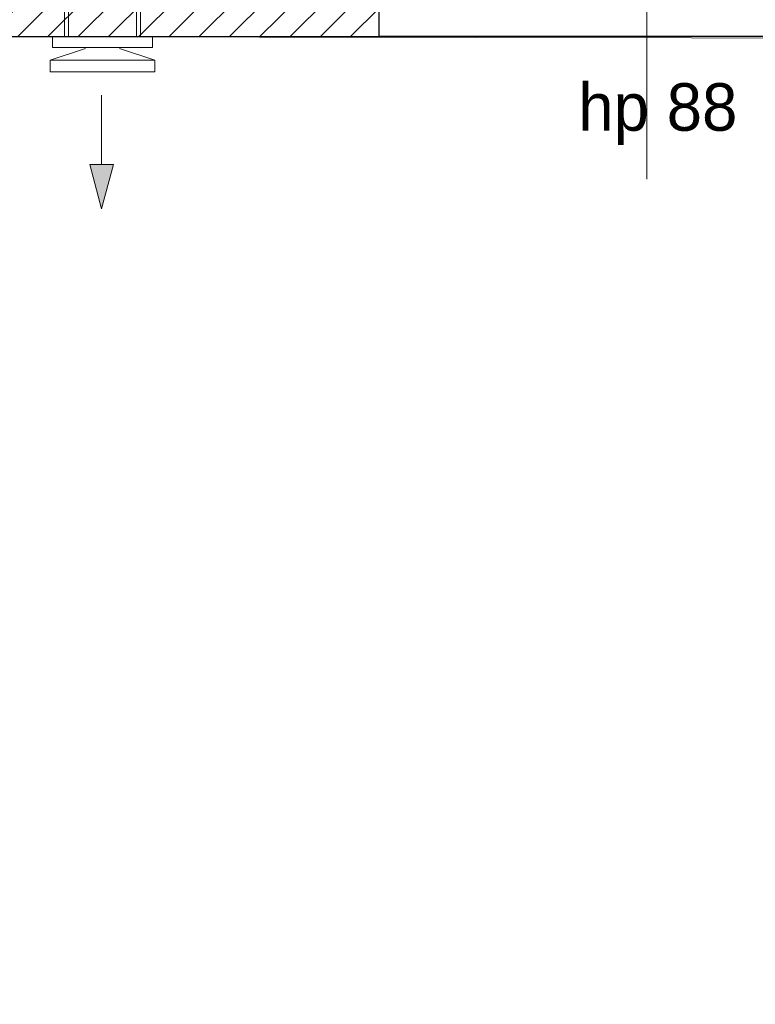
# Model space of a CAD drawing. Header units: millimetres. Extents: x -140780 to 266886, y -104422 to 233759.
# Tile 84 of 104: x 216737 to 218283, y 119110 to 121181. Entities that reach past the tile are written whole.
import ezdxf
from ezdxf.enums import TextEntityAlignment as Align

# ---------------------------------------------------------------- set-up
doc = ezdxf.new("R2010")
doc.units = ezdxf.units.MM
doc.header["$MEASUREMENT"] = 0
for name, color, linetype in [('KR_INW', 7, 'Continuous'), ('NAPIS_SODON', 7, 'Continuous'), ('Okna ArchiCADa', 7, 'Continuous'), ('WENT_BYTOWA', 7, 'Continuous'), ('Znaczniki okien ArchiCADa', 7, 'Continuous')]:
    doc.layers.add(name, color=color, linetype=linetype)
for name, color, linetype, lineweight in [('KR_INW_Nr_pióra__101', 252, 'Continuous', 5), ('KR_INW_Nr_pióra__27', 7, 'Continuous', 25), ('NAPIS_SODON_Nr_pióra__121', 255, 'Continuous', 0), ('Okna ArchiCADa_Nr_pióra__27', 7, 'Continuous', 25), ('STREFA_NOWE_POM_Nr_pióra__121', 255, 'Continuous', 0), ('WENT_BYTOWA_Nr_pióra__6', 5, 'Continuous', 13), ('Znaczniki okien ArchiCADa_Nr_pióra__7', 7, 'Continuous', 13)]:
    doc.layers.add(name, color=color, linetype=linetype, lineweight=lineweight)
for name, color, linetype, lineweight, true_color in [('Okna ArchiCADa_Nr_pióra__61', 7, 'Continuous', 13, 0x6a6a6a), ('Okna ArchiCADa_Nr_pióra__64', 7, 'Continuous', 13, 0x41c341), ('Znaczniki okien ArchiCADa_Nr_pióra__20', 7, 'Continuous', 13, 0xb00000), ('Znaczniki okien ArchiCADa_Nr_pióra__44', 7, 'Continuous', 13, 0x029e21)]:
    doc.layers.add(name, color=color, linetype=linetype, lineweight=lineweight, true_color=true_color)
doc.styles.add('GENERATED_STYLE_1', font='txt')

# ---------------------------------------------------------------- blocks, each defined once
blk = doc.blocks.new('Strop_2', base_point=(188316, 115154.1))
at = {"layer": 'NAPIS_SODON_Nr_pióra__121', "linetype": 'Continuous', "flags": 128}
blk.add_lwpolyline([(188316, 115154.1), (204667.3, 115154.1), (205241.5, 115154.1), (205242.2, 115154.1), (205242.2, 115394.1), (205241.5, 115154.1), (205174.5, 117823.2), (205315.4, 117824.8), (205315.4, 121145.6), (224463.2, 121145.6)], dxfattribs=at)
blk = doc.blocks.new('Okno dwuskrzydłowe 19')
at = {"layer": 'Okna ArchiCADa_Nr_pióra__64', "linetype": 'Continuous'}
for p, q in [((-562.8, 230), (562.8, 230)), ((-537.8, 25), (-487.8, 25)), ((-537.8, -25), (-537.8, 25)), ((-487.8, 25), (-50, 25)), ((-487.8, 25), (-487.8, -25)), ((-487.8, 25), (-50, 25)), ((-50, -25), (-50, 25)), ((-50, 25), (0, 25)), ((0, 25), (0, -25)), ((0, 25), (50, 25)), ((0, -25), (0, 25)), ((50, 25), (487.8, 25)), ((50, 25), (50, -25)), ((50, 25), (487.8, 25)), ((487.8, -25), (487.8, 25)), ((487.8, 25), (537.8, 25)), ((537.8, 25), (537.8, -25)), ((-562.8, 0), (-537.8, 0)), ((-562.8, -50), (-562.8, 0)), ((-537.8, 0), (-537.8, -25)), ((-487.8, 0), (-50, 0)), ((50, 0), (487.8, 0)), ((537.8, -25), (537.8, 0)), ((537.8, 0), (562.8, 0)), ((562.8, -50), (562.8, 0)), ((-537.8, -25), (-512.8, -25)), ((-487.8, -25), (-537.8, -25)), ((-512.8, -25), (-512.8, -50)), ((-50, -25), (-487.8, -25)), ((0, -25), (-50, -25)), ((50, -25), (0, -25)), ((487.8, -25), (50, -25)), ((537.8, -25), (487.8, -25)), ((512.8, -50), (512.8, -25)), ((512.8, -25), (537.8, -25)), ((-512.8, -50), (-562.8, -50)), ((-512.8, -50), (-562.8, -50)), ((0, -50), (-512.8, -50)), ((512.8, -50), (0, -50)), ((562.8, -50), (512.8, -50)), ((512.8, -50), (562.8, -50)), ((-512.8, -300), (512.8, -300)), ((-512.8, -300), (-512.8, -330)), ((512.8, -330), (512.8, -300)), ((-512.8, -330), (512.8, -330))]:
    blk.add_line(p, q, dxfattribs=at)
blk = doc.blocks.new('Znacznik O 19')
at = {"layer": 'Znaczniki okien ArchiCADa_Nr_pióra__20', "linetype": 'Continuous'}
blk.add_line((0, 350), (0, -830), dxfattribs=at)
at = {"layer": 'Znaczniki okien ArchiCADa_Nr_pióra__44', "linetype": 'Continuous'}
for start, end in [(0, 180), (180, 0)]:
    blk.add_arc((0, 500), 150, start, end, dxfattribs=at)
at = {"layer": 'Znaczniki okien ArchiCADa_Nr_pióra__7', "style": 'GENERATED_STYLE_1'}
for tag, p in [('AC_MarkerText_2', (-17.6, 138.6)), ('AC_MarkerText_3', (182.4, 138.7))]:
    blk.add_attdef(tag, text='', height=100, rotation=90, dxfattribs=at).set_placement(p, align=Align.BOTTOM_LEFT)
for tag, p in [('AC_WIDO_ID', (-109.2, 448.3)), ('AC_MarkerText_4', (-144, -758))]:
    blk.add_attdef(tag, text='', height=100, dxfattribs=at).set_placement(p, align=Align.BOTTOM_LEFT)
blk = doc.blocks.new('Wnęka sklepiona płasko 19_2')
at = {"layer": 'Okna ArchiCADa_Nr_pióra__27', "linetype": 'Continuous'}
for p, q in [((-1264.8, 250), (-1264.8, 130)), ((1264.8, 250), (-1264.8, 250)), ((1264.8, 130), (1264.8, 250)), ((-1264.8, 130), (1264.8, 130))]:
    blk.add_line(p, q, dxfattribs=at)
at = {"layer": 'Okna ArchiCADa_Nr_pióra__61', "linetype": 'Continuous'}
blk.add_line((-1264.8, 250), (1264.8, 250), dxfattribs=at)
blk = doc.blocks.new('Ściana_1', base_point=(179075.1, 121675.6))
at = {"layer": 'KR_INW_Nr_pióra__101', "linetype": 'Continuous'}
h = blk.add_hatch(dxfattribs=at)
h.set_pattern_fill('Cegła_licówka', color=256, style=0, pattern_type=2)
h.set_pattern_definition([(45, (0, 0), (-31.819804, 31.819804), [])])
h.paths.add_polyline_path([(215935.4, 121525.6), (215935.4, 121425.6), (215935.4, 121375.6), (215935.4, 121145.6), (217492.2, 121145.6), (217492.2, 121375.6), (217492.2, 121425.6), (217492.2, 121525.6)])
at = {"layer": 'KR_INW_Nr_pióra__27', "linetype": 'Continuous', "flags": 128}
blk.add_lwpolyline([(215935.4, 121145.6), (217492.2, 121145.6)], dxfattribs=at)
at = {"layer": 'Okna ArchiCADa', "color": 251, "linetype": 'Continuous', "lineweight": 13, "true_color": 0x6a6a6a, "xscale": -1, "zscale": 1000, "rotation": 180}
blk.add_blockref('Wnęka sklepiona płasko 19_2', (218757, 121395.6), dxfattribs=at)
at = {"layer": 'Okna ArchiCADa_Nr_pióra__64', "linetype": 'Continuous', "xscale": -1, "zscale": 1000, "rotation": 180}
blk.add_blockref('Okno dwuskrzydłowe 19', (218055, 121375.6), dxfattribs=at)
at = {"layer": 'Znaczniki okien ArchiCADa', "color": 14, "lineweight": 13, "true_color": 0xb00000}
ref = blk.add_blockref('Znacznik O 19', (218055, 121675.6), dxfattribs=at)
ref.add_attrib('AC_MarkerText_2', '113', dxfattribs={"layer": 'Znaczniki okien ArchiCADa_Nr_pióra__7', "color": 7, "height": 100, "rotation": 90, "style": 'GENERATED_STYLE_1'}).set_placement((218037.4, 121814.2), align=Align.BOTTOM_LEFT)
ref.add_attrib('AC_MarkerText_3', '150', dxfattribs={"layer": 'Znaczniki okien ArchiCADa_Nr_pióra__7', "color": 7, "height": 100, "rotation": 90, "style": 'GENERATED_STYLE_1'}).set_placement((218237.4, 121814.3), align=Align.BOTTOM_LEFT)
ref.add_attrib('AC_MarkerText_4', 'hp 88', dxfattribs={"layer": 'Znaczniki okien ArchiCADa_Nr_pióra__7', "color": 7, "height": 100, "style": 'GENERATED_STYLE_1'}).set_placement((217911, 120917.6), align=Align.BOTTOM_LEFT)
ref.add_attrib('AC_WIDO_ID', 'On1', dxfattribs={"layer": 'Znaczniki okien ArchiCADa_Nr_pióra__7', "color": 7, "height": 100, "style": 'GENERATED_STYLE_1'}).set_placement((217945.9, 122123.9), align=Align.BOTTOM_LEFT)
blk = doc.blocks.new('Linia_16', base_point=(216908.7, 121022.7))
at = {"layer": 'WENT_BYTOWA_Nr_pióra__6', "linetype": 'Continuous'}
blk.add_hatch(color=256, dxfattribs=at).paths.add_polyline_path([(216908.7, 120783.4), (216933.7, 120876.7), (216883.7, 120876.7)])
for p, q in [((216908.7, 121022.7), (216908.7, 120876.7)), ((216908.7, 120783.4), (216883.7, 120876.7)), ((216883.7, 120876.7), (216933.7, 120876.7)), ((216908.7, 120783.4), (216933.7, 120876.7))]:
    blk.add_line(p, q, dxfattribs=at)

msp = doc.modelspace()

# ---------------------------------------------------------------- linework, layer by layer
at = {"layer": 'STREFA_NOWE_POM_Nr_pióra__121', "linetype": 'Continuous', "flags": 128}
msp.add_lwpolyline([(216330.8, 115862.5), (216785.8, 115846.9), (216797.4, 115586.8), (220688.1, 115586.8), (220678.8, 116587.4), (221330.1, 116604.7), (221330.1, 121138), (216330.8, 121145.6)], close=True, dxfattribs=at)
at = {"layer": 'WENT_BYTOWA_Nr_pióra__6', "linetype": 'Continuous'}
for p, q in [((216831, 121145), (216831, 121675.6)), ((216990.7, 121675.6), (216990.7, 121145)), ((216839.4, 121231.6), (216839.4, 121145)), ((216981.9, 121145), (216981.9, 121231.6)), ((216805.7, 121145), (217015.7, 121145)), ((216805.7, 121122.5), (216805.7, 121145)), ((216990.7, 121145), (216831, 121145)), ((216839.4, 121145), (216981.9, 121145)), ((217015.7, 121145), (217015.7, 121122.5)), ((216800.4, 121096.1), (216875.1, 121120.5)), ((217015.7, 121122.5), (216805.7, 121122.5)), ((216946.3, 121120.5), (217020.9, 121096.1)), ((216800.4, 121096.1), (217020.9, 121096.1)), ((216800.4, 121071.5), (216800.4, 121096.1)), ((217020.9, 121096.1), (217020.9, 121071.5)), ((217020.9, 121071.5), (216800.4, 121071.5))]:
    msp.add_line(p, q, dxfattribs=at)

# ---------------------------------------------------------------- block references
at = {"layer": 'KR_INW'}
msp.add_blockref('Ściana_1', (179075.1, 121675.6), dxfattribs=at)
at = {"layer": 'NAPIS_SODON', "color": 255, "linetype": 'Continuous', "lineweight": 0}
msp.add_blockref('Strop_2', (188316, 115154.1), dxfattribs=at)
at = {"layer": 'WENT_BYTOWA', "color": 5, "linetype": 'Continuous', "lineweight": 13}
msp.add_blockref('Linia_16', (216908.7, 121022.7), dxfattribs=at)

doc.saveas('drawing.dxf')
